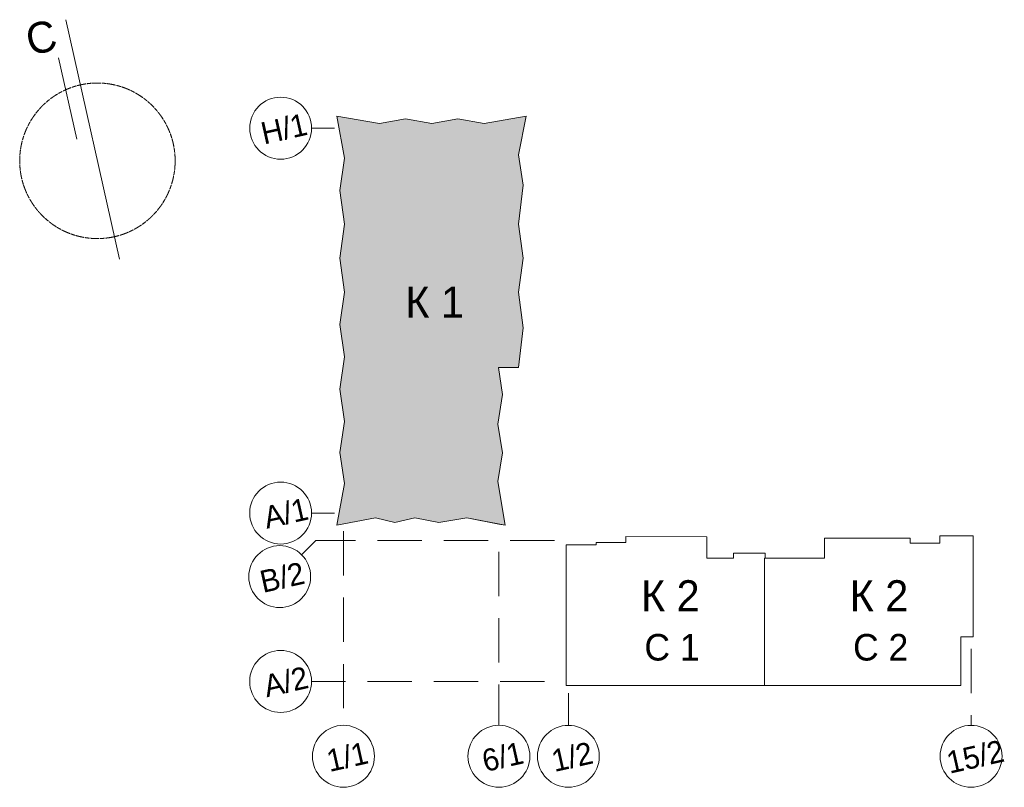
# Model space of a CAD drawing. Header units: millimetres. Extents: x -2957 to 755902, y -5565 to 302042.
# Tile 65 of 65: x 644577 to 755902, y 215314 to 302042. Entities that reach past the tile are written whole.
import ezdxf

# ---------------------------------------------------------------- set-up
doc = ezdxf.new("R2010")
doc.units = ezdxf.units.MM
doc.header["$MEASUREMENT"] = 0
doc.linetypes.add('Осевая', pattern=[1700, 1000, -100, 500, -100])
doc.linetypes.add('Разомкнутая мастерплан', pattern=[7500, 5000, -2500])
for name, color, linetype, lineweight in [('0_Ном._пера__1', 7, 'Continuous', 0), ('0_Ном._пера__2', 8, 'Continuous', 15), ('АР-Стены_внешние_.АР_Ном._пера__1', 7, 'Continuous', 0)]:
    doc.layers.add(name, color=color, linetype=linetype, lineweight=lineweight)
doc.layers.add('АР-Стены_внешние_.АР', color=7, linetype='Continuous')
doc.styles.add('РЎР“Р•РќР•Р\xa0РР\xa0_РЎРўРР›Р¬_3', font='GOTHIC.TTF')

# ---------------------------------------------------------------- blocks, each defined once
blk = doc.blocks.new('Линия_1_1', base_point=(680176, 289785))
at = {"layer": 'АР-Стены_внешние_.АР_Ном._пера__1', "color": 7, "linetype": 'Разомкнутая мастерплан', "lineweight": 0}
blk.add_line((680176, 289785), (677584, 289785), dxfattribs=at)
at = {"layer": 'АР-Стены_внешние_.АР_Ном._пера__1', "color": 7, "linetype": 'Continuous', "lineweight": 0}
blk.add_circle((674084, 289785), 3500, dxfattribs=at)
blk = doc.blocks.new('Линия_2_1', base_point=(680176, 246300))
at = {"layer": 'АР-Стены_внешние_.АР_Ном._пера__1', "color": 7, "linetype": 'Разомкнутая мастерплан', "lineweight": 0}
blk.add_line((680176, 246300), (677584, 246300), dxfattribs=at)
at = {"layer": 'АР-Стены_внешние_.АР_Ном._пера__1', "color": 7, "linetype": 'Continuous', "lineweight": 0}
blk.add_circle((674084, 246300), 3500, dxfattribs=at)
blk = doc.blocks.new('Линия_3_1', base_point=(703917, 227274))
at = {"layer": 'АР-Стены_внешние_.АР_Ном._пера__1', "color": 7, "linetype": 'Разомкнутая мастерплан', "lineweight": 0}
blk.add_line((703917, 227274), (677584, 227275), dxfattribs=at)
at = {"layer": 'АР-Стены_внешние_.АР_Ном._пера__1', "color": 7, "linetype": 'Continuous', "lineweight": 0}
blk.add_circle((674084, 227275), 3500, dxfattribs=at)
blk = doc.blocks.new('Линия_4_1', base_point=(681184, 244241))
at = {"layer": 'АР-Стены_внешние_.АР_Ном._пера__1', "color": 7, "linetype": 'Разомкнутая мастерплан', "lineweight": 0}
blk.add_line((681184, 244241), (681183, 222315), dxfattribs=at)
at = {"layer": 'АР-Стены_внешние_.АР_Ном._пера__1', "color": 7, "linetype": 'Continuous', "lineweight": 0}
blk.add_circle((681183, 218815), 3500, dxfattribs=at)
blk = doc.blocks.new('Линия_5_1', base_point=(706613, 225956))
at = {"layer": 'АР-Стены_внешние_.АР_Ном._пера__1', "color": 7, "linetype": 'Разомкнутая мастерплан', "lineweight": 0}
blk.add_line((706613, 225956), (706613, 222314), dxfattribs=at)
at = {"layer": 'АР-Стены_внешние_.АР_Ном._пера__1', "color": 7, "linetype": 'Continuous', "lineweight": 0}
blk.add_circle((706613, 218814), 3500, dxfattribs=at)
blk = doc.blocks.new('Линия_6_1', base_point=(698764, 241913))
at = {"layer": 'АР-Стены_внешние_.АР_Ном._пера__1', "color": 7, "linetype": 'Разомкнутая мастерплан', "lineweight": 0}
blk.add_line((698764, 241913), (698763, 222315), dxfattribs=at)
at = {"layer": 'АР-Стены_внешние_.АР_Ном._пера__1', "color": 7, "linetype": 'Continuous', "lineweight": 0}
blk.add_circle((698763, 218815), 3500, dxfattribs=at)
blk = doc.blocks.new('Линия_7_1', base_point=(752144, 230964))
at = {"layer": 'АР-Стены_внешние_.АР_Ном._пера__1', "color": 7, "linetype": 'Разомкнутая мастерплан', "lineweight": 0}
blk.add_line((752144, 230964), (752144, 222314), dxfattribs=at)
at = {"layer": 'АР-Стены_внешние_.АР_Ном._пера__1', "color": 7, "linetype": 'Continuous', "lineweight": 0}
blk.add_circle((752144, 218814), 3500, dxfattribs=at)
blk = doc.blocks.new('Линия_8_1', base_point=(678063, 243210))
at = {"layer": 'АР-Стены_внешние_.АР_Ном._пера__1', "color": 7, "linetype": 'Разомкнутая мастерплан', "lineweight": 0}
blk.add_line((678063, 243210), (676448, 241595), dxfattribs=at)
at = {"layer": 'АР-Стены_внешние_.АР_Ном._пера__1', "color": 7, "linetype": 'Continuous', "lineweight": 0}
blk.add_circle((673974, 239120), 3500, dxfattribs=at)

msp = doc.modelspace()

# ---------------------------------------------------------------- hatches: boundary and pattern name
at = {"layer": '0_Ном._пера__2', "linetype": 'Continuous', "lineweight": 0, "true_color": 0x0c0c0c}
msp.add_hatch(color=28, dxfattribs=at).paths.add_polyline_path([(700979.828, 278938.867), (701509.791, 283343.815), (700979.914, 286788.821), (701837.583, 291159.217), (697088.165, 290304.294), (694128.171, 290834.339), (691169.465, 290304.335), (688208.171, 290834.405), (685248.165, 290304.424), (680446.535, 291159.454), (681304.103, 286389.039), (680774.05, 282739.044), (681304.02, 278939.085), (680773.965, 275090.035), (681303.925, 271240.03), (680773.882, 267589.554), (681303.855, 263939.548), (680773.801, 260288.821), (681303.774, 256639.343), (680773.722, 253140.001), (681303.697, 249640.037), (680446.024, 244913.977), (684813.626, 245769.502), (686975.631, 245239.481), (689263.631, 245769.453), (691963.62, 245239.426), (695133.664, 245769.388), (698763.638, 245051.821), (699462.012, 244913.767), (698643.695, 249874.373), (699173.727, 253110.66), (698643.766, 256324.357), (699173.8, 259699.425), (698713.178, 262739.385), (700966.843, 262739.36), (701509.613, 267238.999), (700979.743, 271238.959), (701509.7, 275088.907)])

# ---------------------------------------------------------------- linework, layer by layer
at = {"layer": '0_Ном._пера__1', "color": 7, "linetype": 'Continuous', "lineweight": 0, "flags": 128}
msp.add_lwpolyline([(700979.828, 278938.867), (701509.791, 283343.815), (700979.914, 286788.821), (701837.583, 291159.217), (697088.165, 290304.294), (694128.171, 290834.339), (691169.465, 290304.335), (688208.171, 290834.405), (685248.165, 290304.424), (680446.535, 291159.454), (681304.103, 286389.039), (680774.05, 282739.044), (681304.02, 278939.085), (680773.965, 275090.035), (681303.925, 271240.03), (680773.882, 267589.554), (681303.855, 263939.548), (680773.801, 260288.821), (681303.774, 256639.343), (680773.722, 253140.001), (681303.697, 249640.037), (680446.024, 244913.977), (684813.626, 245769.502), (686975.631, 245239.481), (689263.631, 245769.453), (691963.62, 245239.426), (695133.664, 245769.388), (698763.638, 245051.821), (699462.012, 244913.767), (698643.695, 249874.373), (699173.727, 253110.66), (698643.766, 256324.357), (699173.8, 259699.425), (698713.178, 262739.385), (700966.843, 262739.36), (701509.613, 267238.999), (700979.743, 271238.959), (701509.7, 275088.907)], close=True, dxfattribs=at)
at = {"layer": 'АР-Стены_внешние_.АР_Ном._пера__1', "color": 7, "linetype": 'Continuous', "lineweight": 0}
for p, q in [((655864.7, 274972.876), (649785.412, 302042.097)), ((648967.946, 297724.608), (651033.506, 288527.296)), ((728783.723, 241199.302), (728783.459, 226824.211)), ((728873.586, 241199.335), (728783.723, 241199.302))]:
    msp.add_line(p, q, dxfattribs=at)
at = {"layer": 'АР-Стены_внешние_.АР_Ном._пера__1', "color": 7, "linetype": 'Разомкнутая мастерплан', "lineweight": 0}
msp.add_line((705045.386, 243209.246), (678063.304, 243209.544), dxfattribs=at)
at = {"layer": 'АР-Стены_внешние_.АР_Ном._пера__1', "color": 7, "linetype": 'Continuous', "lineweight": 0}
for points in [[(698713.178, 262739.385), (700966.843, 262739.36), (701509.613, 267238.999), (700979.743, 271238.959), (701509.7, 275088.907), (700979.828, 278938.867), (701509.791, 283343.815), (700979.914, 286788.821), (701837.583, 291159.217), (697088.165, 290304.294), (694128.171, 290834.339), (691169.465, 290304.335), (688208.171, 290834.405), (685248.165, 290304.424), (680446.535, 291159.454), (681304.103, 286389.039), (680774.05, 282739.044), (681304.02, 278939.085), (680773.965, 275090.035), (681303.925, 271240.03), (680773.882, 267589.554), (681303.855, 263939.548), (680773.801, 260288.821), (681303.774, 256639.343), (680773.722, 253140.001), (681303.697, 249640.037), (680446.024, 244913.977), (684813.626, 245769.502), (686975.631, 245239.481), (689263.631, 245769.453), (691963.62, 245239.426), (695133.664, 245769.388), (699462.012, 244913.767), (698643.695, 249874.373), (699173.727, 253110.66), (698643.766, 256324.357), (699173.8, 259699.425)], [(706363.436, 226824.468), (706363.612, 242724.839), (709763.506, 242724.801), (709763.508, 242964.747), (713103.985, 242964.71), (713103.992, 243659.168), (722253.14, 243629.024), (722253.113, 241199.425), (725282.6, 241199.393), (725282.606, 241749.067), (727933.522, 241751.271), (727933.602, 241749.264), (728873.592, 241749.254), (728873.586, 241199.335), (732213.601, 241199.298), (732213.601, 241199.398), (732913.622, 241199.398), (732913.622, 241199.339), (735553.573, 241199.057), (735553.598, 243444.251), (745273.613, 243444.251), (745273.607, 242884.191), (747443.593, 242884.197), (748624.582, 242884.177), (748624.591, 243709.605), (752394.147, 243709.566), (752394, 232314.295), (750983.636, 232314.295), (750983.576, 226823.966)]]:
    msp.add_lwpolyline(points, close=True, dxfattribs=at)
at = {"layer": 'АР-Стены_внешние_.АР_Ном._пера__1', "color": 7, "linetype": 'Осевая', "lineweight": 0}
msp.add_circle((653365.562, 286100.78), 8788.082, dxfattribs=at)

# ---------------------------------------------------------------- block references
at = {"layer": 'АР-Стены_внешние_.АР', "color": 7, "linetype": 'Разомкнутая мастерплан', "lineweight": 0}
for name, p in [('Линия_1_1', (680176.02, 289784.558)), ('Линия_2_1', (680175.54, 246299.553)), ('Линия_4_1', (681183.629, 244241.476)), ('Линия_8_1', (678063.304, 243209.544)), ('Линия_6_1', (698763.603, 241912.839)), ('Линия_3_1', (703916.604, 227274.27)), ('Линия_7_1', (752143.989, 230964.379)), ('Линия_5_1', (706613.427, 225956.108))]:
    msp.add_blockref(name, p, dxfattribs=at)

# ---------------------------------------------------------------- texts
at = {"layer": '0_Ном._пера__1', "color": 7, "linetype": 'Continuous', "lineweight": 0, "attachment_point": 6, "rotation": 12.6576436, "style": 'РЎР“Р•РќР•Р\xa0РР\xa0_РЎРўРР›Р¬_3'}
for s, insert, char_height in [('\\A1;{\\pqr;\\fCentury Gothic|b0|i0|c204|p0;\\W1.000000;С}', (648664.227, 300387.003), 3500), ('\\A1;{\\pqr;\\fCentury Gothic|b0|i0|c204|p0;\\W1.000000;Н/1}', (677000.556, 290275.876), 2500), ('\\A1;{\\pqr;\\fCentury Gothic|b0|i0|c204|p0;\\W1.000000;А\\fCentury Gothic|b0|i0|c204|p0;\\W1.000000;/1}', (677126.34, 246819.229), 2500), ('\\A1;{\\pqr;\\fCentury Gothic|b0|i0|c204|p0;\\W1.000000;В/\\fCentury Gothic|b0|i0|c204|p0;\\W1.000000;2}', (676706.096, 239569.828), 2500), ('\\A1;{\\pqr;\\fCentury Gothic|b0|i0|c204|p0;\\W1.000000;А/\\fCentury Gothic|b0|i0|c204|p0;\\W1.000000;2}', (677130.061, 227776.702), 2500), ('\\A1;{\\pqr;\\fCentury Gothic|b0|i0|c204|p0;\\W1.000000;15/2}', (755794.667, 219470.192), 2500), ('\\A1;{\\pqr;\\fCentury Gothic|b0|i0|c204|p0;\\W1.000000;1\\fCentury Gothic|b0|i0|c204|p0;\\W1.000000;/1}', (683881.422, 219257.007), 2500), ('\\A1;{\\pqr;\\fCentury Gothic|b0|i0|c204|p0;\\W1.000000;6/1}', (701461.422, 219256.813), 2500), ('\\A1;{\\pqr;\\fCentury Gothic|b0|i0|c204|p0;\\W1.000000;1/2}', (709311.422, 219256.726), 2500)]:
    msp.add_mtext(s, dxfattribs=dict(at, insert=insert, char_height=char_height))
at = {"layer": '0_Ном._пера__1', "color": 7, "linetype": 'Continuous', "lineweight": 0, "insert": (694803.363, 270135.123), "char_height": 3500, "attachment_point": 6, "style": 'РЎР“Р•РќР•Р\xa0РР\xa0_РЎРўРР›Р¬_3'}
msp.add_mtext('\\A1;{\\pqr;\\fCentury Gothic|b0|i0|c204|p0;\\W1.000000;К 1}', dxfattribs=at)
at = {"layer": '0_Ном._пера__1', "color": 7, "linetype": 'Continuous', "lineweight": 0, "char_height": 3500, "attachment_point": 6, "line_spacing_factor": 1.040616, "style": 'РЎР“Р•РќР•Р\xa0РР\xa0_РЎРўРР›Р¬_3'}
for s, insert in [('\\A1;{\\pqr;\\fCentury Gothic|b0|i0|c204|p0;\\W1.000000;К 2\\P\\pqr;\\fCentury Gothic|b0|i0|c204|p0;\\H0.857143x;\\W1.000000;С 1}', (721452.43, 234150.919)), ('\\A1;{\\pqr;\\fCentury Gothic|b0|i0|c204|p0;\\W1.000000;К 2\\P\\pqr;\\fCentury Gothic|b0|i0|c204|p0;\\H0.857143x;\\W1.000000;С \\fCentury Gothic|b0|i0|c204|p0;\\W1.000000;2}', (745045.104, 234150.919))]:
    msp.add_mtext(s, dxfattribs=dict(at, insert=insert))

doc.saveas('drawing.dxf')
